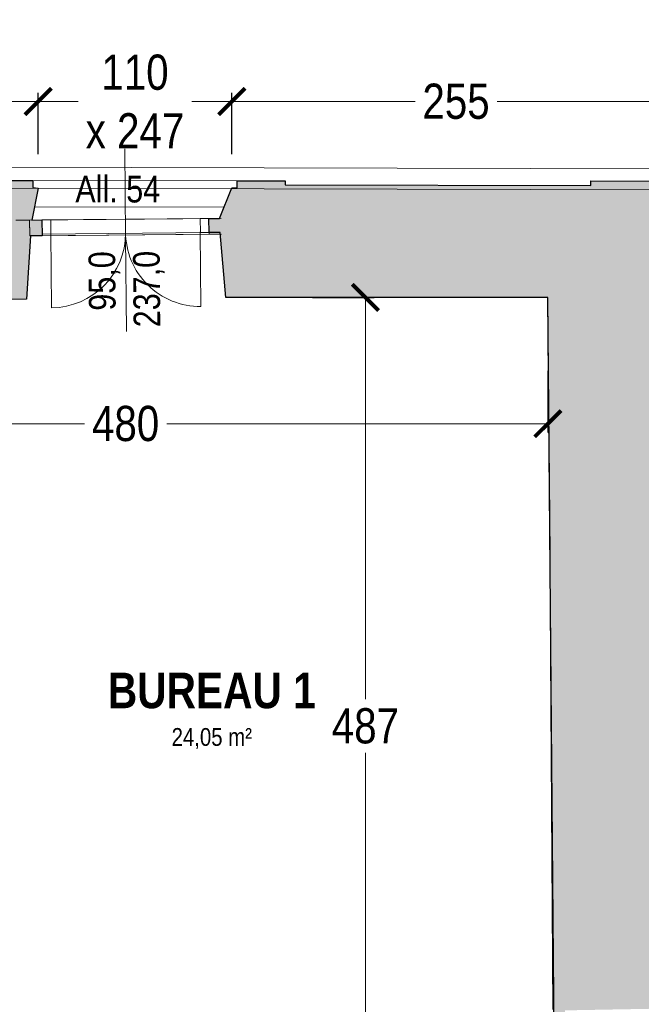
# Model space of a CAD drawing. Extents: x -6068 to 35118, y -17738 to 67348.
# Tile 221 of 243: x 246 to 600, y 23517 to 24077. Entities that reach past the tile are written whole.
import ezdxf
from ezdxf.enums import TextEntityAlignment as Align

# ---------------------------------------------------------------- set-up
doc = ezdxf.new("R2010")
doc.units = 0
doc.header["$LTSCALE"] = 15
doc.linetypes.add('Continua', pattern=[0])
doc.linetypes.add('Cui_CONTINU', pattern=[0])
doc.layers.get('0').update_dxf_attribs({"linetype": 'CONTINUOUS'})
doc.layers.get('DEFPOINTS').update_dxf_attribs({"linetype": 'CONTINUOUS'})
for name, color, linetype, lineweight, true_color in [('Baie Architectural - Seuil - NIVEAUX - Style par défaut', 7, 'Continua', 0, 0x000000), ('EDL-Mesures et Cotes', 7, 'Continua', 0, 0xc0c0c0), ('Enveloppe - NIVEAUX - Style par défaut', 7, 'Continua', 0, 0x000000), ('Extrusion Solide - NIVEAUX - Style par défaut', 7, 'Continua', 0, 0x000000), ('Fenêtre - Cadre - NIVEAUX - Style par défaut', 7, 'Continua', 0, 0x000000), ('Fenêtre - Mesures - NIVEAUX - Style par défaut', 7, 'Continua', 0, 0x000000), ('Fenêtre - Ouvertures - NIVEAUX - Style par défaut', 7, 'Continua', 0, 0x000000), ('Fenêtre - Seuil - NIVEAUX - Style par défaut', 7, 'Continua', 0, 0x000000), ('Pièce - Notes - NIVEAUX - Style par défaut', 7, 'Continua', 0, 0x000000)]:
    doc.layers.add(name, color=color, linetype=linetype, lineweight=lineweight, true_color=true_color)
for name, color, linetype in [('EDL_COUVERTURE maçonnerie', 5, 'CONTINUOUS'), ('EDL_NIVEAU 1 murs & cloisons', 5, 'CONTINUOUS'), ('PIS-fond de plan', 7, 'Cui_CONTINU')]:
    doc.layers.add(name, color=color, linetype=linetype)
doc.styles.add('Arial Narrow', font='ARIALN.TTF')
doc.styles.add('Arial Narrow Bold', font='ARIALNB.TTF')
doc.styles.add('MtXpl_Arial_Narrow', font='ARIALN.TTF')
doc.dimstyles.new('Côtes (ech cm) PIS', dxfattribs={"dimscale": 0, "dimtxt": 20, "dimasz": 15, "dimexe": 5, "dimexo": 5, "dimgap": 5, "dimtad": 0, "dimtih": 1, "dimtoh": 1, "dimdec": 0, "dimtxsty": 'Arial Narrow', "dimblk": 'ARCHTICK', "dimcen": 0, "dimclrd": 256, "dimclre": 256, "dimclrt": 256, "dimadec": 0, "dimazin": 0, "dimtfac": 1, "dimtdec": 0, "dimtmove": 2, "dimatfit": 3, "dimfxl": 30, "dimfxlon": 1, "dimlwd": 0, "dimarcsym": 0})

# ---------------------------------------------------------------- blocks, each defined once
blk = doc.blocks.new('EDP_Niveau 1_2025 09 17')
at = {"layer": 'EDL_COUVERTURE maçonnerie', "linetype": 'Continuous', "ltscale": 0.08}
h = blk.add_hatch(color=9, dxfattribs=at)
h.dxf.hatch_style = 1
h.paths.add_polyline_path([(253.77, -14.68), (253.77, -18.68), (256.77, -19.07), (253.16, -37.17), (258.87, -37.12), (258.95, -46.12), (252.43, -46.18), (250.02, -82.2), (66.35, -83.89), (68.04, -267.05), (43.06, -270.18), (43.06, -276.05), (34.12, -276.05), (34.12, -263.48), (18.32, -263.39), (18.33, -260.42), (14.33, -260.39), (14.47, -235.14), (15.57, -235.14), (16.36, -150.48), (17.14, -65.82), (14.22, -65.8), (14.59, -13.65), (65.82, -14.04), (65.81, -16.29), (230.04, -16.69), (230.04, -14.66), (253.77, -14.68)])
h = blk.add_hatch(color=9, dxfattribs=at)
h.dxf.hatch_style = 1
h.paths.add_polyline_path([(619.55, -68.85), (621.59, -68.86), (621.89, -14.98), (571.04, -14.94), (571.03, -17.51), (397.14, -17.09), (397.15, -14.8), (369.86, -14.77), (369.86, -18.77), (366.85, -18.77), (359.77, -36.19), (353.88, -36.28), (353.95, -44.28), (360.28, -44.23), (363.53, -81.2), (546.56, -81.22), (550.8, -567.09), (511.38, -567.92), (511.38, -573.91), (513.14, -573.91), (513.32, -624.05), (556.75, -623.98), (557.03, -663.24), (605.03, -662.82), (606.58, -662.81), (606.67, -676.12), (613.67, -676.07), (613.14, -596.7), (616.4, -596.68), (616.4, -590.68), (613.1, -590.67), (612.87, -557.32), (606.96, -557.32), (606.96, -569.53), (557.85, -569.86), (556.3, -486.68), (606.4, -485.75), (606.41, -488.29), (612.41, -488.29), (610.69, -231.44), (703.03, -231.25), (705.05, -197.99), (705.05, -197.99), (712.12, -197.87), (711.99, -189.88), (704.82, -189.8), (704.46, -169.72), (701.46, -169.71), (701.47, -165.71), (680.53, -165.66), (680.53, -167.9), (618.07, -167.21)])
at = {"layer": 'Baie Architectural - Seuil - NIVEAUX - Style par défaut', "color": 103, "linetype": 'Continua', "lineweight": 5, "ltscale": 0.1, "true_color": 0x49c386}
for p, q in [((375.29, -14.78), (253.77, -14.68)), ((254.65, -29.68), (362.38, -29.77)), ((360.88, -36.22), (251.87, -37.18)), ((251.95, -46.18), (360.96, -45.22))]:
    blk.add_line(p, q, dxfattribs=at)
at = {"layer": 'EDL_NIVEAU 1 murs & cloisons', "linetype": 'Continuous', "ltscale": 0.08}
for points in [[(230.04, -14.66), (253.77, -14.68), (253.77, -14.68), (253.77, -18.68), (256.77, -19.07), (253.16, -37.17), (258.87, -37.12), (258.95, -46.12), (252.43, -46.18), (250.02, -82.2), (66.35, -83.89)], [(605.03, -662.82), (557.03, -663.24), (556.75, -623.98), (513.32, -624.05), (513.14, -573.91), (511.38, -573.91), (511.38, -567.92), (550.8, -567.09), (546.56, -81.22), (363.53, -81.2), (360.28, -44.23), (353.95, -44.28), (353.88, -36.28), (359.77, -36.19), (359.77, -36.19), (366.85, -18.77), (366.85, -18.77), (369.86, -18.77), (369.86, -14.77), (397.15, -14.8), (397.14, -17.09), (571.03, -17.51), (571.04, -14.94), (621.89, -14.98)]]:
    blk.add_lwpolyline(points, dxfattribs=at)
at = {"layer": 'Enveloppe - NIVEAUX - Style par défaut', "color": 18, "linetype": 'Continua', "lineweight": 20, "ltscale": 0.1, "true_color": 0x000000}
for p, q in [((397.15, -14.8), (375.29, -14.78)), ((397.14, -17.09), (397.15, -14.8)), ((571.04, -14.94), (571.03, -17.51)), ((621.89, -14.98), (571.04, -14.94)), ((571.03, -17.51), (397.14, -17.09)), ((251.87, -37.18), (244.01, -37.25)), ((251.87, -37.18), (251.94, -45.18)), ((251.95, -46.18), (251.87, -37.18)), ((258.95, -46.12), (258.87, -37.12)), ((353.88, -36.28), (353.96, -45.28)), ((250.02, -82.2), (252.43, -46.18)), ((252.43, -46.18), (258.95, -46.12)), ((353.96, -45.28), (360.3, -45.23)), ((360.3, -45.23), (363.53, -81.2)), ((66.35, -83.83), (250.02, -82.2)), ((363.53, -81.2), (546.56, -81.22)), ((546.56, -81.22), (547.83, -227.48)), ((547.67, -227.48), (549.4, -486.22)), ((547.83, -227.48), (547.67, -227.48))]:
    blk.add_line(p, q, dxfattribs=at)
at = {"layer": 'Extrusion Solide - NIVEAUX - Style par défaut', "color": 253, "linetype": 'Continua', "lineweight": 13, "ltscale": 0.1, "true_color": 0xa5a5c0}
for p, q in [((629.32, -8), (6.18, -6.45)), ((18.11, -18.48), (617.4, -19.97))]:
    blk.add_line(p, q, dxfattribs=at)
at = {"layer": 'Fenêtre - Cadre - NIVEAUX - Style par défaut', "color": 161, "linetype": 'Continua', "lineweight": 13, "ltscale": 0.1, "true_color": 0x7599ff}
for p, q in [((258.87, -37.12), (353.88, -36.28)), ((258.87, -37.12), (263.87, -37.08)), ((258.94, -45.12), (258.87, -37.12)), ((258.94, -45.12), (258.87, -37.12)), ((263.87, -37.08), (263.94, -45.08)), ((348.88, -36.33), (353.88, -36.28)), ((348.96, -44.33), (348.88, -36.33)), ((353.88, -36.28), (353.95, -44.28)), ((353.88, -36.28), (353.95, -44.28)), ((353.95, -44.28), (258.94, -45.12)), ((353.95, -44.28), (348.96, -44.33)), ((263.94, -45.08), (258.94, -45.12))]:
    blk.add_line(p, q, dxfattribs=at)
at = {"layer": 'Fenêtre - Mesures - NIVEAUX - Style par défaut', "color": 161, "linetype": 'Continua', "lineweight": 13, "ltscale": 0.1, "true_color": 0x7599ff}
for q in [(306.03, 3.29), (306.94, -100.62)]:
    blk.add_line((306.47, -46.7), q, dxfattribs=at)
at = {"layer": 'Fenêtre - Ouvertures - NIVEAUX - Style par défaut', "color": 161, "linetype": 'Continua', "lineweight": 13, "ltscale": 0.1, "true_color": 0x7599ff}
for p, q in [((263.94, -45.08), (263.87, -37.08)), ((306.45, -44.7), (306.38, -36.7)), ((306.45, -44.7), (306.38, -36.7)), ((348.96, -44.33), (348.88, -36.33)), ((263.94, -44.58), (264.31, -87.08)), ((348.95, -43.83), (349.33, -86.33))]:
    blk.add_line(p, q, dxfattribs=at)
at = {"layer": 'Fenêtre - Ouvertures - NIVEAUX - Style par défaut', "color": 161, "linetype": 'Continua', "lineweight": 5, "ltscale": 0.1, "true_color": 0x7599ff}
for centre, start, end in [((263.94, -44.58), 270.5057, 0), ((348.95, -43.83), 180, 270.506)]:
    blk.add_arc(centre, 42.51, start, end, dxfattribs=at)
at = {"layer": 'Fenêtre - Seuil - NIVEAUX - Style par défaut', "color": 161, "linetype": 'Continua', "lineweight": 5, "ltscale": 0.1, "true_color": 0x7599ff}
for p, q in [((353.88, -36.28), (258.87, -37.12)), ((258.95, -46.12), (353.96, -45.28))]:
    blk.add_line(p, q, dxfattribs=at)
at = {"layer": 'Fenêtre - Mesures - NIVEAUX - Style par défaut', "color": 161, "linetype": 'Continuous', "true_color": 0x7599ff, "style": 'MtXpl_Arial_Narrow'}
blk.add_text('All. 54', height=15.153, dxfattribs=at).set_placement((277.87, -27.16))
for s, p in [('95,0', (300.79, -88.63)), ('237,0', (326.18, -98.06))]:
    blk.add_text(s, height=15.153, rotation=90.5057, dxfattribs=at).set_placement(p)
at = {"layer": 'Pièce - Notes - NIVEAUX - Style par défaut', "color": 18, "true_color": 0x000000, "style": 'Arial Narrow Bold'}
blk.add_text('BUREAU 1', height=20.205, dxfattribs=at).set_placement((355.47, -314.81), align=Align.CENTER)
at = {"layer": 'Pièce - Notes - NIVEAUX - Style par défaut', "color": 8, "true_color": 0x808080, "style": 'Arial Narrow'}
blk.add_text('24,05 m²', height=10.103, dxfattribs=at).set_placement((355.47, -326.11), align=Align.TOP_CENTER)
blk = doc.blocks.new('_ArchTick')
at = {"color": 0, "linetype": 'ByBlock', "const_width": 0.15}
blk.add_lwpolyline([(-0.5, -0.5), (0.5, 0.5)], dxfattribs=at)
blk = doc.blocks.new('*D149')
at = {"layer": 'DEFPOINTS', "color": 0, "linetype": 'Continuous', "ltscale": 0.08, "transparency": 16777216}
for p in [(256.75, 24030.28), (14.56, 23986.35), (256.75, 23980.83)]:
    blk.add_point(p, dxfattribs=at)
at = {"layer": 'EDL-Mesures et Cotes', "linetype": 'Continuous', "lineweight": -2, "ltscale": 0.08, "transparency": 16777216}
for p, q in [((14.56, 24000.28), (14.56, 24035.28)), ((256.75, 24000.28), (256.75, 24035.28))]:
    blk.add_line(p, q, dxfattribs=at)
at = {"layer": 'EDL-Mesures et Cotes', "linetype": 'Continuous', "lineweight": 0, "ltscale": 0.08, "transparency": 16777216}
for p, q in [((14.56, 24030.28), (112.47, 24030.28)), ((256.75, 24030.28), (158.84, 24030.28))]:
    blk.add_line(p, q, dxfattribs=at)
at = {"layer": 'EDL-Mesures et Cotes', "linetype": 'Continuous', "lineweight": 0, "ltscale": 0.08, "transparency": 16777216, "xscale": 15, "yscale": 15, "zscale": 15, "rotation": 180}
blk.add_blockref('_ArchTick', (14.56, 24030.28), dxfattribs=at)
at = {"layer": 'EDL-Mesures et Cotes', "linetype": 'Continuous', "lineweight": 0, "ltscale": 0.08, "transparency": 16777216, "xscale": 15, "yscale": 15, "zscale": 15}
blk.add_blockref('_ArchTick', (256.75, 24030.28), dxfattribs=at)
at = {"layer": 'EDL-Mesures et Cotes', "linetype": 'Continuous', "ltscale": 0.08, "transparency": 16777216, "insert": (135.66, 24030.28), "char_height": 20, "attachment_point": 5, "style": 'Arial Narrow'}
blk.add_mtext('242', dxfattribs=at)
blk = doc.blocks.new('*D150')
at = {"layer": 'DEFPOINTS', "color": 0, "linetype": 'Continuous', "ltscale": 0.08, "transparency": 16777216}
for p in [(366.85, 24030.28), (256.75, 23980.83), (366.85, 23981.23)]:
    blk.add_point(p, dxfattribs=at)
at = {"layer": 'EDL-Mesures et Cotes', "linetype": 'Continuous', "lineweight": -2, "ltscale": 0.08, "transparency": 16777216}
for p, q in [((256.75, 24000.28), (256.75, 24035.28)), ((366.85, 24000.28), (366.85, 24035.28))]:
    blk.add_line(p, q, dxfattribs=at)
at = {"layer": 'EDL-Mesures et Cotes', "linetype": 'Continuous', "lineweight": 0, "ltscale": 0.08, "transparency": 16777216}
for p, q in [((256.75, 24030.28), (279.41, 24030.28)), ((366.85, 24030.28), (344.2, 24030.28))]:
    blk.add_line(p, q, dxfattribs=at)
at = {"layer": 'EDL-Mesures et Cotes', "linetype": 'Continuous', "lineweight": 0, "ltscale": 0.08, "transparency": 16777216, "xscale": 15, "yscale": 15, "zscale": 15, "rotation": 180}
blk.add_blockref('_ArchTick', (256.75, 24030.28), dxfattribs=at)
at = {"layer": 'EDL-Mesures et Cotes', "linetype": 'Continuous', "lineweight": 0, "ltscale": 0.08, "transparency": 16777216, "xscale": 15, "yscale": 15, "zscale": 15}
blk.add_blockref('_ArchTick', (366.85, 24030.28), dxfattribs=at)
at = {"layer": 'EDL-Mesures et Cotes', "linetype": 'Continuous', "ltscale": 0.08, "transparency": 16777216, "insert": (311.8, 24030.28), "char_height": 20, "attachment_point": 5, "style": 'Arial Narrow'}
blk.add_mtext('110\\Px 247', dxfattribs=at)
blk = doc.blocks.new('*D151')
at = {"layer": 'DEFPOINTS', "color": 0, "linetype": 'Continuous', "ltscale": 0.08, "transparency": 16777216}
for p in [(621.87, 24030.28), (366.85, 23981.23), (621.87, 23985.02)]:
    blk.add_point(p, dxfattribs=at)
at = {"layer": 'EDL-Mesures et Cotes', "linetype": 'Continuous', "lineweight": -2, "ltscale": 0.08, "transparency": 16777216}
for p, q in [((366.85, 24000.28), (366.85, 24035.28)), ((621.87, 24000.28), (621.87, 24035.28))]:
    blk.add_line(p, q, dxfattribs=at)
at = {"layer": 'EDL-Mesures et Cotes', "linetype": 'Continuous', "lineweight": 0, "ltscale": 0.08, "transparency": 16777216}
for p, q in [((366.85, 24030.28), (471.04, 24030.28)), ((621.87, 24030.28), (517.67, 24030.28))]:
    blk.add_line(p, q, dxfattribs=at)
at = {"layer": 'EDL-Mesures et Cotes', "linetype": 'Continuous', "lineweight": 0, "ltscale": 0.08, "transparency": 16777216, "xscale": 15, "yscale": 15, "zscale": 15, "rotation": 180}
blk.add_blockref('_ArchTick', (366.85, 24030.28), dxfattribs=at)
at = {"layer": 'EDL-Mesures et Cotes', "linetype": 'Continuous', "lineweight": 0, "ltscale": 0.08, "transparency": 16777216, "xscale": 15, "yscale": 15, "zscale": 15}
blk.add_blockref('_ArchTick', (621.87, 24030.28), dxfattribs=at)
at = {"layer": 'EDL-Mesures et Cotes', "linetype": 'Continuous', "ltscale": 0.08, "transparency": 16777216, "insert": (494.36, 24030.28), "char_height": 20, "attachment_point": 5, "style": 'Arial Narrow'}
blk.add_mtext('255', dxfattribs=at)
blk = doc.blocks.new('*D324')
at = {"layer": 'DEFPOINTS', "color": 0, "linetype": 'Continuous', "ltscale": 0.08, "transparency": 16777216}
for p in [(363.53, 23918.8), (366.96, 23431.3), (442.82, 23431.3)]:
    blk.add_point(p, dxfattribs=at)
at = {"layer": 'EDL-Mesures et Cotes', "linetype": 'Continuous', "lineweight": -2, "ltscale": 0.08, "transparency": 16777216}
for p, q in [((412.82, 23918.8), (447.82, 23918.8)), ((412.82, 23431.3), (447.82, 23431.3))]:
    blk.add_line(p, q, dxfattribs=at)
at = {"layer": 'EDL-Mesures et Cotes', "linetype": 'Continuous', "lineweight": 0, "ltscale": 0.08, "transparency": 16777216}
for p, q in [((442.82, 23918.8), (442.82, 23690.26)), ((442.82, 23431.3), (442.82, 23659.84))]:
    blk.add_line(p, q, dxfattribs=at)
at = {"layer": 'EDL-Mesures et Cotes', "linetype": 'Continuous', "lineweight": 0, "ltscale": 0.08, "transparency": 16777216, "xscale": 15, "yscale": 15, "zscale": 15}
for p, rotation in [((442.82, 23918.8), 90), ((442.82, 23431.3), 270)]:
    blk.add_blockref('_ArchTick', p, dxfattribs=dict(at, rotation=rotation))
at = {"layer": 'EDL-Mesures et Cotes', "linetype": 'Continuous', "ltscale": 0.08, "transparency": 16777216, "insert": (442.82, 23675.05), "char_height": 20, "attachment_point": 5, "style": 'Arial Narrow'}
blk.add_mtext('487', dxfattribs=at)
blk = doc.blocks.new('*D325')
at = {"layer": 'DEFPOINTS', "color": 0, "linetype": 'Continuous', "ltscale": 0.08, "transparency": 16777216}
for p in [(546.56, 23918.78), (66.35, 23916.11), (546.56, 23847.01)]:
    blk.add_point(p, dxfattribs=at)
at = {"layer": 'EDL-Mesures et Cotes', "linetype": 'Continuous', "lineweight": -2, "ltscale": 0.08, "transparency": 16777216}
for p, q in [((66.35, 23877.01), (66.35, 23842.01)), ((546.56, 23877.01), (546.56, 23842.01))]:
    blk.add_line(p, q, dxfattribs=at)
at = {"layer": 'EDL-Mesures et Cotes', "linetype": 'Continuous', "lineweight": 0, "ltscale": 0.08, "transparency": 16777216}
for p, q in [((66.35, 23847.01), (283.04, 23847.01)), ((546.56, 23847.01), (329.87, 23847.01))]:
    blk.add_line(p, q, dxfattribs=at)
at = {"layer": 'EDL-Mesures et Cotes', "linetype": 'Continuous', "lineweight": 0, "ltscale": 0.08, "transparency": 16777216, "xscale": 15, "yscale": 15, "zscale": 15, "rotation": 180}
blk.add_blockref('_ArchTick', (66.35, 23847.01), dxfattribs=at)
at = {"layer": 'EDL-Mesures et Cotes', "linetype": 'Continuous', "lineweight": 0, "ltscale": 0.08, "transparency": 16777216, "xscale": 15, "yscale": 15, "zscale": 15}
blk.add_blockref('_ArchTick', (546.56, 23847.01), dxfattribs=at)
at = {"layer": 'EDL-Mesures et Cotes', "linetype": 'Continuous', "ltscale": 0.08, "transparency": 16777216, "insert": (306.46, 23847.01), "char_height": 20, "attachment_point": 5, "style": 'Arial Narrow'}
blk.add_mtext('480', dxfattribs=at)

msp = doc.modelspace()

# ---------------------------------------------------------------- block references
at = {"layer": 'PIS-fond de plan'}
msp.add_blockref('EDP_Niveau 1_2025 09 17', (0, 24000), dxfattribs=at)

# ---------------------------------------------------------------- dimensions: what is measured, and where the dimension line sits
at = {"layer": 'EDL-Mesures et Cotes', "linetype": 'Continuous', "ltscale": 0.08}
dim = msp.add_linear_dim(base=(366.85, 24030.28), p1=(256.75, 23980.83), p2=(366.85, 23981.23), text='<>\\Px 247', dimstyle='Côtes (ech cm) PIS', override={"dimscale": 1}, dxfattribs=at)
dim.commit()
dim.dimension.update_dxf_attribs({"geometry": '*D150', "text_midpoint": (311.8, 24030.28)})
for base, p1, p2, picture, middle in [((256.75, 24030.28), (14.56, 23986.35), (256.75, 23980.83), '*D149', (135.66, 24030.28)), ((621.87, 24030.28), (366.85, 23981.23), (621.87, 23985.02), '*D151', (494.36, 24030.28)), ((546.56, 23847.01), (66.35, 23916.11), (546.56, 23918.78), '*D325', (306.46, 23847.01))]:
    dim = msp.add_linear_dim(base=base, p1=p1, p2=p2, dimstyle='Côtes (ech cm) PIS', override={"dimscale": 1}, dxfattribs=at)
    dim.commit()
    dim.dimension.update_dxf_attribs({"geometry": picture, "text_midpoint": middle})
dim = msp.add_linear_dim(base=(442.8151, 23431.3048), p1=(363.5298, 23918.7988), p2=(366.955, 23431.3048), angle=90, dimstyle='Côtes (ech cm) PIS', override={"dimscale": 1}, dxfattribs=at)
dim.commit()
dim.dimension.update_dxf_attribs({"geometry": '*D324', "text_midpoint": (442.8151, 23675.0518)})

doc.saveas('drawing.dxf')
